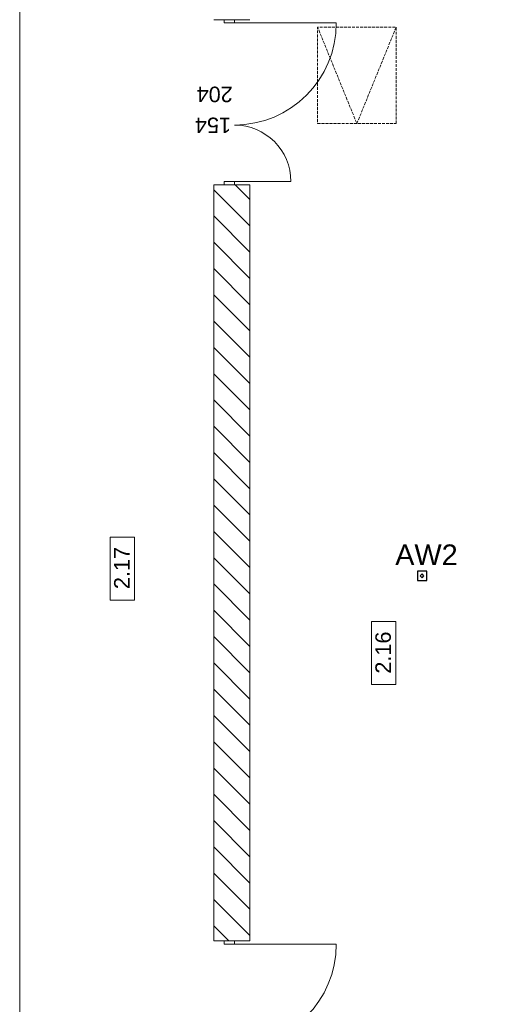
# Model space of a CAD drawing. Header units: millimetres. Extents: x -146116 to 602001, y -318793 to 100489.
# Tile 10 of 100: x 297539 to 302119, y -198179 to -188645. Entities that reach past the tile are written whole.
import ezdxf

# ---------------------------------------------------------------- set-up
doc = ezdxf.new("R2010")
doc.units = ezdxf.units.MM
doc.header["$LTSCALE"] = 0.1
doc.header["$MEASUREMENT"] = 0
doc.linetypes.add('eks Rzut piętra II$0$Krawędzie ukryte', pattern=[391.222223, 282.222223, -109])
for name, color, linetype, lineweight in [('eks Rzut piętra II$0$poziom_2 (1)_6_Znaczniki drzwi ArchiCADa_Nr_pióra__7_Nr_pióra__7', 8, 'Continuous', 18), ('eks Rzut piętra II$0$poziom_3 (1)_7_2D - Ogólne_Nr_pióra__1_Nr_pióra__7', 8, 'Continuous', 18), ('eks Rzut piętra II$0$poziom_3 (1)_7_Drzwi ArchiCAD_Nr_pióra__27_Nr_pióra__7', 8, 'Continuous', 18), ('eks Rzut piętra II$0$poziom_3 (1)_7_Drzwi ArchiCAD_Nr_pióra__81_Nr_pióra__1', 8, 'Continuous', 18), ('eks Rzut piętra II$0$poziom_3 (1)_7_Konstrukcja - Stropy_Nr_pióra__81_Nr_pióra__1', 8, 'Continuous', 18), ('eks Rzut piętra II$0$poziom_3 (1)_7_Konstrukcja - Ściany zew_Nr_pióra__107_Nr_pióra__11', 8, 'Continuous', 18), ('eks Rzut piętra II$0$poziom_3 (1)_7_Konstrukcja - Ściany zew_Nr_pióra__27_Nr_pióra__7', 8, 'Continuous', 18), ('eks Rzut piętra II$0$poziom_3 (1)_7_Metryczki pomieszczeń ArchiCADa_Nr_pióra__6_Nr_pióra__5', 8, 'Continuous', 18), ('Oświetlenie ewakuacyjne', 3, 'Continuous', 20)]:
    doc.layers.add(name, color=color, linetype=linetype, lineweight=lineweight)
doc.layers.add('LUXIONA', color=92, linetype='Continuous')
doc.styles.add('ARIAL', font='arial.ttf')
doc.styles.add('eks Rzut piętra II$0$GENERATED_STYLE_1', font='arial.ttf')

# ---------------------------------------------------------------- blocks, each defined once
blk = doc.blocks.new('eks Rzut piętra II')
at = {"layer": 'eks Rzut piętra II$0$poziom_3 (1)_7_Konstrukcja - Ściany zew_Nr_pióra__107_Nr_pióra__11', "linetype": 'Continuous', "lineweight": 18}
h = blk.add_hatch(dxfattribs=at)
h.set_pattern_fill('BLOCZKI_CERAMICZNE_0007', color=256, angle=270, style=0, pattern_type=2)
h.set_pattern_definition([(135, (238251.98, 12155.94), (127.2792, 127.2792), [])])
h.paths.add_polyline_path([(198692, 14205.9), (199042, 14205.9), (199042, 21525.9), (198692, 21525.9)])
at = {"layer": 'eks Rzut piętra II$0$poziom_3 (1)_7_2D - Ogólne_Nr_pióra__1_Nr_pióra__7', "linetype": 'eks Rzut piętra II$0$Krawędzie ukryte', "lineweight": 18, "flags": 128}
blk.add_lwpolyline([(200459.1, 22120.5), (200459.1, 23052), (199699.1, 23052), (199699.1, 22120.5)], close=True, dxfattribs=at)
blk.add_lwpolyline([(200459.1, 23052), (200079.1, 22120.5), (199699.1, 23052)], dxfattribs=at)
at = {"layer": 'eks Rzut piętra II$0$poziom_3 (1)_7_Drzwi ArchiCAD_Nr_pióra__27_Nr_pióra__7', "linetype": 'Continuous', "lineweight": 18}
for p, q in [((198892, 23125.9), (198792, 23125.9)), ((198892, 21525.9), (198792, 21525.9)), ((198892, 14205.9), (198792, 14205.9))]:
    blk.add_line(p, q, dxfattribs=at)
at = {"layer": 'eks Rzut piętra II$0$poziom_3 (1)_7_Drzwi ArchiCAD_Nr_pióra__81_Nr_pióra__1', "linetype": 'Continuous', "lineweight": 18}
for p, q in [((198792, 23093.9), (198792, 23125.9)), ((198792, 23125.9), (198892, 23125.9)), ((198892, 23093.9), (198792, 23093.9)), ((198892, 23125.9), (198892, 23093.9)), ((198892, 23093.9), (199880, 23093.9)), ((198792, 21525.9), (198792, 21557.9)), ((198792, 21557.9), (198892, 21557.9)), ((198892, 21557.9), (198892, 21525.9)), ((198892, 21557.9), (199440, 21557.9)), ((198892, 21525.9), (198792, 21525.9)), ((198792, 14173.9), (198792, 14205.9)), ((198792, 14205.9), (198892, 14205.9)), ((198892, 14173.9), (198792, 14173.9)), ((198892, 14205.9), (198892, 14173.9)), ((198892, 14173.9), (199880, 14173.9))]:
    blk.add_line(p, q, dxfattribs=at)
for centre, radius, start, end in [((198892, 23093.9), 988, 270, 0), ((198892, 21557.9), 548, 0, 90), ((198892, 14173.9), 988, 270, 0)]:
    blk.add_arc(centre, radius, start, end, dxfattribs=at)
at = {"layer": 'eks Rzut piętra II$0$poziom_3 (1)_7_Konstrukcja - Stropy_Nr_pióra__81_Nr_pióra__1', "linetype": 'Continuous', "lineweight": 18, "flags": 128}
blk.add_lwpolyline([(202002, 10885.9), (202002, 22615.9), (202552, 22615.9), (202552, 24685.9), (202002, 24685.9), (199042, 24685.9), (199042, 31735.9), (196812, 31735.9), (196812, 3885.9), (199042, 3885.9), (199042, 10885.9)], close=True, dxfattribs=at)
at = {"layer": 'eks Rzut piętra II$0$poziom_3 (1)_7_Konstrukcja - Ściany zew_Nr_pióra__27_Nr_pióra__7', "linetype": 'Continuous', "lineweight": 18}
for p, q in [((198792, 23125.9), (198692, 23125.9)), ((198892, 23125.9), (198792, 23125.9)), ((199042, 23125.9), (198892, 23125.9)), ((198792, 21525.9), (198692, 21525.9)), ((198892, 21525.9), (198792, 21525.9)), ((199042, 21525.9), (198892, 21525.9)), ((198792, 14205.9), (198692, 14205.9)), ((198892, 14205.9), (198792, 14205.9)), ((199042, 14205.9), (198892, 14205.9))]:
    blk.add_line(p, q, dxfattribs=at)
at = {"layer": 'eks Rzut piętra II$0$poziom_3 (1)_7_Konstrukcja - Ściany zew_Nr_pióra__27_Nr_pióra__7', "linetype": 'Continuous', "lineweight": 18, "flags": 128}
for points in [[(198692, 21525.9), (198692, 14205.9)], [(199042, 14205.9), (199042, 21525.9)]]:
    blk.add_lwpolyline(points, dxfattribs=at)
at = {"layer": 'eks Rzut piętra II$0$poziom_3 (1)_7_Metryczki pomieszczeń ArchiCADa_Nr_pióra__6_Nr_pióra__5', "linetype": 'Continuous', "lineweight": 18}
for p, q in [((197689.1, 17505.9), (197689.1, 18116)), ((197689.1, 18116), (197924.8, 18116)), ((197924.8, 18116), (197924.8, 17505.9)), ((197924.8, 17505.9), (197689.1, 17505.9)), ((200221.1, 16687.1), (200221.1, 17297.2)), ((200221.1, 17297.2), (200456.8, 17297.2)), ((200456.8, 17297.2), (200456.8, 16687.1)), ((200456.8, 16687.1), (200221.1, 16687.1))]:
    blk.add_line(p, q, dxfattribs=at)
at = {"layer": 'eks Rzut piętra II$0$poziom_2 (1)_6_Znaczniki drzwi ArchiCADa_Nr_pióra__7_Nr_pióra__7', "linetype": 'Continuous', "lineweight": 18, "char_height": 150, "attachment_point": 7, "rotation": 180, "style": 'eks Rzut piętra II$0$GENERATED_STYLE_1'}
for s, insert in [('\\A1;204', (198876.2, 22479.8)), ('\\A1;154', (198859.6, 22179.8))]:
    blk.add_mtext(s, dxfattribs=dict(at, insert=insert))
at = {"layer": 'eks Rzut piętra II$0$poziom_3 (1)_7_Metryczki pomieszczeń ArchiCADa_Nr_pióra__6_Nr_pióra__5', "linetype": 'Continuous', "lineweight": 18, "char_height": 150, "attachment_point": 1, "rotation": 90, "style": 'eks Rzut piętra II$0$GENERATED_STYLE_1'}
for s, insert in [('\\A1;2.17', (197726.4, 17612.1)), ('\\A1;2.16', (200258.4, 16793.3))]:
    blk.add_mtext(s, dxfattribs=dict(at, insert=insert))
blk = doc.blocks.new('LUXIONA - LVNO')
at = {"layer": 'LUXIONA', "color": 1, "lineweight": -2}
for p, q in [((9, 9), (0, 9)), ((0, 9), (0, 0)), ((0, 0), (9, 0)), ((9, 0), (9, 9))]:
    blk.add_line(p, q, dxfattribs=at)
blk.add_lwpolyline([(4.48, 6.3), (2.62, 4.45), (4.48, 2.6), (6.33, 4.45)], close=True, dxfattribs=at)
at = {"layer": 'LUXIONA', "color": 1, "style": 'ARIAL', "flags": 4}
for tag, p in [('TYP', (-13.79, 32.2, -23.7)), ('OBW', (-19.09, -28.02, -23.7))]:
    blk.add_attdef(tag, p, '', height=20, dxfattribs=at)

msp = doc.modelspace()

# ---------------------------------------------------------------- block references
at = {"layer": 'Oświetlenie ewakuacyjne'}
msp.add_blockref('eks Rzut piętra II', (100727, -211770.5), dxfattribs=at)

# ---------------------------------------------------------------- next in the draw order: block references
at = {"layer": 'LUXIONA'}
ref = msp.add_blockref('LUXIONA - LVNO', (301392.6, -194075.2), dxfattribs=dict(at, xscale=10, yscale=10, zscale=10))
ref.add_attrib('TYP', 'AW2', (301177.7, -193926.2, -237), dxfattribs={"color": 1, "height": 200, "style": 'ARIAL'})

doc.saveas('drawing.dxf')
